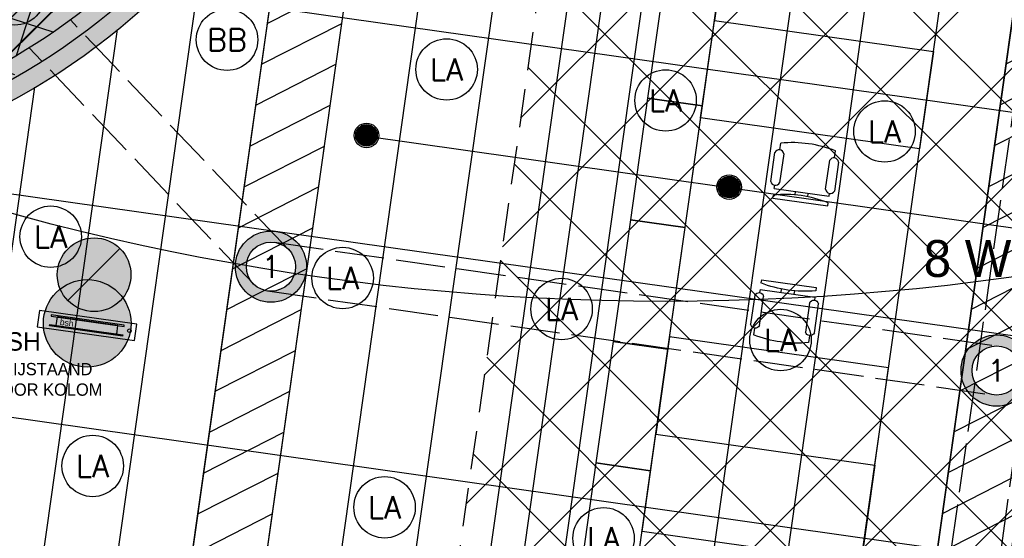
# Model space of a CAD drawing. Header units: millimetres. Extents: x -4107 to 114693, y -37499 to 54671.
# Tile 53 of 156: x 77648 to 85662, y -19131 to -14909. Entities that reach past the tile are written whole.
import ezdxf
from ezdxf.enums import TextEntityAlignment as Align

# ---------------------------------------------------------------- set-up
doc = ezdxf.new("R2010")
doc.units = ezdxf.units.MM
doc.header["$LTSCALE"] = 50
doc.linetypes.add('B0702', pattern=[4.6875, 3.125, -1.5625])
doc.linetypes.add('XREF_06_Vloergoot installaties$0$E_GOOT5', pattern=[10, 8, -2])
for name, color, linetype in [('FOK_ BRANDSLANGHASPELS', 2, 'Continuous'), ('FOK_05---_TEKST_25', 2, 'Continuous'), ('FOK_08---_MAATVOERING', 2, 'Continuous'), ('FOK_22_BINNENWANDEN', 2, 'Continuous'), ('FOK_28_CONSTRUCTIES', 4, 'Continuous'), ('FOK_82_LOS MEUBILAIR', 1, 'Continuous'), ('XREF_06_PLAFOND$0$AA45----_PLAFONDAFW', 1, 'Continuous'), ('XREF_06_PLAFOND$0$AI45----_PLAFONDAFW', 2, 'Continuous'), ('XREF_06_Sprinkler installatie$0$WL524---', 4, 'Continuous'), ('XREF_06_Sprinkler installatie$0$WL6516--', 4, 'Continuous'), ('XREF_06_verlichting$0$EL6311--', 3, 'Continuous'), ('XREF_06_Vloergoot installaties$0$EL6131--_VG', 3, 'Continuous'), ('XREF_06_Vloergoot installaties$0$EL6222--', 3, 'Continuous'), ('XREF_06_Vloergoot installaties$0$EM6131--', 1, 'Continuous'), ('XREF_06_werkset$0$AA$1A---_ALGEMEEN', 242, 'Continuous'), ('XREF_06_werkset$0$AA28E---_TPGBETON', 242, 'Continuous'), ('XREF_06_werkset$0$AA28G---_PREFABBETON', 242, 'Continuous'), ('XREF_06_werkset$0$AL28E---_TPGBETON', 4, 'Continuous'), ('XREF_06_werkset$0$AL28G---_PREFABBETON', 4, 'Continuous'), ('XREF_06_werkset$0$AZ28E---_TPGBETON', 4, 'Continuous')]:
    doc.layers.add(name, color=color, linetype=linetype)
doc.styles.add('XREF_06_Sprinkler installatie$0$Standard', font='txt')
doc.styles.add('XREF_06_verlichting$0$BURO-018', font='simplex.shx', dxfattribs={"height": 180})
doc.styles.add('XREF_06_Vloergoot installaties$0$BURO-018', font='simplex.shx', dxfattribs={"height": 180})
pattern_1 = [(27.02, (0, 0), (-124.9329, 244.9832), [])]

# ---------------------------------------------------------------- blocks, each defined once
blk = doc.blocks.new('XREF_06_Sprinkler installatie$0$SP-KOP02')
at = {"color": 0, "linetype": 'Continuous'}
for p, q in [((-0.875, -0.023), (0.023, 0.875)), ((-0.847, -0.219), (0.219, 0.847)), ((-0.843, 0.233), (-0.233, 0.843)), ((-0.786, -0.383), (0.383, 0.786)), ((-0.702, -0.523), (0.523, 0.702)), ((-0.595, -0.641), (0.641, 0.595)), ((-0.469, -0.739), (0.739, 0.469)), ((-0.32, -0.815), (0.815, 0.32)), ((-0.144, -0.863), (0.863, 0.144)), ((0.072, -0.872), (0.872, -0.072)), ((0.381, -0.788), (0.788, -0.381))]:
    blk.add_line(p, q, dxfattribs=at)
at = {"color": 0, "linetype": 'Continuous', "const_width": 0.875}
blk.add_lwpolyline([(-0.438, 0, 1), (0.438, 0, 1)], format="xyb", close=True, dxfattribs=at)
at = {"color": 0, "linetype": 'Continuous'}
for radius in [1, 0.875]:
    blk.add_circle((0, 0), radius, dxfattribs=at)
at = {"color": 0, "linetype": 'Continuous', "style": 'XREF_06_Sprinkler installatie$0$Standard', "flags": 1}
for tag, p in [('SP_MATCODE', (2, 2)), ('SP_TEMP', (2, -3)), ('SP_DOORL', (2, -5)), ('SP_KFACT', (2, -7)), ('SP_SPRHK', (2, -9)), ('SP_KLEP', (2, -11))]:
    blk.add_attdef(tag, p, '', height=1, dxfattribs=at)
blk = doc.blocks.new('XREF_06_Sprinkler installatie')
at = {"layer": 'XREF_06_Sprinkler installatie$0$WL524---'}
for p, q in [((81189.3, -23232.3), (84217.2, -1850.3)), ((80454.9, -15855.1), (88353.4, -16973.6))]:
    blk.add_line(p, q, dxfattribs=at)
at = {"layer": 'XREF_06_Sprinkler installatie$0$WL6516--', "xscale": 99.9999999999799, "yscale": 100, "zscale": 100, "rotation": 7.589429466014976}
for p in [(80470.4, -15850.8), (83422.7, -16271.9)]:
    blk.add_blockref('XREF_06_Sprinkler installatie$0$SP-KOP02', p, dxfattribs=at)
blk = doc.blocks.new('XREF_06_Vloergoot installaties$0$E00415')
at = {"linetype": 'Continuous'}
h = blk.add_hatch(color=0, dxfattribs=at)
edge = h.paths.add_edge_path()
edge.add_arc((0, 0), 2.9, 0, 360)
edge = h.paths.add_edge_path(flags=16)
edge.add_arc((0, 0), 2, 0, 360)
at = {"color": 0, "linetype": 'Continuous'}
for radius in [2.9, 2]:
    blk.add_circle((0, 0), radius, dxfattribs=at)
at = {"color": 0, "linetype": 'Continuous', "style": 'XREF_06_Vloergoot installaties$0$BURO-018'}
for tag, p in [('E_GKAST', (0, 8)), ('E_GROEP', (0, 5)), ('E_SGROEP', (4.5, 5))]:
    blk.add_attdef(tag, text='', height=1.8, dxfattribs=at).set_placement(p, align=Align.MIDDLE)
at = {"color": 0, "linetype": 'Continuous', "style": 'XREF_06_Vloergoot installaties$0$BURO-018', "flags": 1}
for tag, p in [('E_VERMCODE', (13, 5)), ('E_MATCODE', (0, 0))]:
    blk.add_attdef(tag, text='', height=1.8, dxfattribs=at).set_placement(p, align=Align.MIDDLE)
blk = doc.blocks.new('XREF_06_Vloergoot installaties')
at = {"layer": 'XREF_06_Vloergoot installaties$0$EM6131--'}
h = blk.add_hatch(dxfattribs=at)
h.set_pattern_fill('JIS_LC_20', color=1, scale=10, style=0)
h.set_pattern_definition([(45, (-7e-12, -36464.68), (-141.42136, 141.42136), []), (45, (4, -36464.68), (-141.42136, 141.42136), [])])
h.paths.add_polyline_path([(75840.2, -13385.4), (78644.7, -14295.6), (78611.7, -14397.4), (78135.6, -14846.6), (77257.1, -15391.4), (76285.8, -15750.2), (75263.5, -15907.4), (75025.5, -15895.8)])
at = {"layer": 'XREF_06_Vloergoot installaties$0$EL6131--_VG', "linetype": 'XREF_06_Vloergoot installaties$0$E_GOOT5'}
for p, q in [((84799.2, -25148), (92910.3, 32291.1)), ((84459.1, -24696.2), (92458.3, 31951.4)), ((79837.8, -16781.4), (78060.3, -14910.8)), ((79547.9, -17057), (77725.1, -15138.7)), ((79721.2, -16721.2), (85628, -17567.1)), ((79664.5, -17117.2), (85571.3, -17963))]:
    blk.add_line(p, q, dxfattribs=at)
at = {"layer": 'XREF_06_Vloergoot installaties$0$EL6222--'}
ref = blk.add_blockref('XREF_06_Vloergoot installaties$0$E00415', (79692.9, -16919.2), dxfattribs=dict(at, xscale=99.99999999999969, yscale=100, zscale=100, rotation=352.2551880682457))
ref.add_attrib('E_GROEP', '1', dxfattribs={"layer": '0', "color": 1, "linetype": 'Continuous', "height": 180, "style": 'XREF_06_Vloergoot installaties$0$BURO-018'}).set_placement((79692.9, -16919.2), align=Align.MIDDLE)
ref = blk.add_blockref('XREF_06_Vloergoot installaties$0$E00415', (85599.6, -17765.1), dxfattribs=dict(at, xscale=99.99999999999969, yscale=100, zscale=100, rotation=352.2551880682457))
ref.add_attrib('E_GROEP', '1', dxfattribs={"layer": '0', "color": 1, "linetype": 'Continuous', "height": 180, "style": 'XREF_06_Vloergoot installaties$0$BURO-018'}).set_placement((85599.6, -17765.1), align=Align.MIDDLE)
blk = doc.blocks.new('XREF_06_PLAFOND')
at = {"layer": 'XREF_06_PLAFOND$0$AA45----_PLAFONDAFW'}
h = blk.add_hatch(dxfattribs=at)
h.set_pattern_fill('ANSI31', color=256, scale=2200, angle=342.02, style=0)
h.set_pattern_definition(pattern_1)
h.paths.add_polyline_path([(84075.3, -26575.6), (84654.6, -26763.6), (93555.9, 36094.7), (92949.9, 36094.7)])
h = blk.add_hatch(dxfattribs=at)
h.set_pattern_fill('ANSI31', color=256, scale=2200, angle=342.02, style=0)
h.set_pattern_definition(pattern_1)
edge = h.paths.add_edge_path()
edge.add_line((79923.5, -13101.3), (78281.7, -24695.4))
edge.add_line((78281.7, -24695.4), (78861, -24883.4))
edge.add_line((78861, -24883.4), (85620.2, 22847.5))
edge.add_line((85620.2, 22847.5), (85032.2, 22974.7))
edge.add_line((85032.2, 22974.7), (80378, -9891.4))
edge.add_arc((75004.2, -10767.6), 5444.8, -25.3802, 9.2602, ccw=False)
at = {"layer": 'XREF_06_PLAFOND$0$AI45----_PLAFONDAFW'}
h = blk.add_hatch(dxfattribs=at)
h.set_pattern_fill('_USER,_O', color=256, scale=1800, pattern_type=0)
h.set_pattern_definition([(351.94, (60508.5, -17546.5), (252.38, 1782.22), [])])
edge = h.paths.add_edge_path(flags=16)
edge.add_arc((41622.2, 26897.4), 5449.9, 0, 180)
edge.add_arc((41622.2, 26897.4), 5449.9, 180, 360)
h.paths.add_polyline_path([(49833.5, 30277.3), (51633.5, 30277.3), (51633.5, 27677.3), (49833.5, 27677.3)], flags=16)
edge = h.paths.add_edge_path(flags=16)
edge.add_arc((86127.3, 26613.5), 3800, 0, 180)
edge.add_arc((86127.3, 26613.5), 3800, 180, 360)
edge = h.paths.add_edge_path(flags=16)
edge.add_arc((74998.8, -10766.8), 5450, 0, 180)
edge.add_arc((74998.8, -10766.8), 5450, 180, 360)
edge = h.paths.add_edge_path()
edge.add_arc((59888.1, 10791.1), 9323.9, 341.24236, 446.62909)
edge.add_line((60436.4, 20098.9), (31243.3, 21827.8))
edge.add_line((31243.3, 21827.8), (28955.1, 21950.5))
edge.add_line((28955.1, 21950.5), (30807, 36094.7))
edge.add_line((30807, 36094.7), (95373.9, 36094.7))
edge.add_line((95373.9, 36094.7), (86392.8, -27327.7))
edge.add_line((86392.8, -27327.7), (59702.3, -18665.8))
edge.add_line((59702.3, -18665.8), (68716.8, 7792.9))
h = blk.add_hatch(dxfattribs=at)
h.set_pattern_fill('_USER,_O', color=256, scale=600, angle=90, pattern_type=0)
h.set_pattern_definition([(81.94, (95317.84, 35698.9), (-594.073, 84.126), [])])
edge = h.paths.add_edge_path(flags=16)
edge.add_arc((86127.3, 26613.5), 3800, 0, 360)
edge = h.paths.add_edge_path(flags=16)
edge.add_arc((74998.8, -10766.8), 5450, 0, 360)
edge = h.paths.add_edge_path(flags=16)
edge.add_arc((41622.2, 26897.4), 5449.9, 0, 360)
h.paths.add_polyline_path([(49933.5, 30177.3), (51533.5, 30177.3), (51533.5, 27777.3), (49933.5, 27777.3)], flags=16)
edge = h.paths.add_edge_path()
edge.add_arc((59888.1, 10791.1), 9323.9, 341.24236, 446.62909)
edge.add_line((60436.4, 20098.9), (31243.3, 21827.8))
edge.add_line((31243.3, 21827.8), (28955.1, 21950.5))
edge.add_line((28955.1, 21950.5), (30807, 36094.7))
edge.add_line((30807, 36094.7), (95373.9, 36094.7))
edge.add_line((95373.9, 36094.7), (86392.8, -27327.7))
edge.add_line((86392.8, -27327.7), (59702.3, -18665.8))
edge.add_line((59702.3, -18665.8), (68716.8, 7792.9))
at = {"layer": 'XREF_06_PLAFOND$0$AA45----_PLAFONDAFW'}
blk.add_lwpolyline([(84075.3, -26575.6), (84654.6, -26763.6), (93555.9, 36094.7), (92949.9, 36094.7)], close=True, dxfattribs=at)
blk.add_lwpolyline([(79923.5, -13101.3), (78281.7, -24695.4), (78861, -24883.4), (85620.2, 22847.5), (85032.2, 22974.7), (80378, -9891.4, -0.152309)], format="xyb", close=True, dxfattribs=at)
blk = doc.blocks.new('XREF_06_verlichting$0$1115B3A')
at = {"color": 0, "linetype": 'Continuous'}
blk.add_circle((0, 0), 2.5, dxfattribs=at)
at = {"color": 0, "linetype": 'Continuous', "style": 'XREF_06_verlichting$0$BURO-018'}
for tag, p in [('E_GKAST', (0, 8)), ('E_GROEP', (0, 5)), ('E_SGROEP', (4.5, 5)), ('E_ARMCODE', (0, 0)), ('E_SLET', (4.5, -1))]:
    blk.add_attdef(tag, text='', height=1.8, dxfattribs=at).set_placement(p, align=Align.MIDDLE)
blk = doc.blocks.new('XREF_06_verlichting$0$1115B61240')
at = {"color": 0}
for p, q in [((-6.2, 2), (-6.2, -2)), ((6.2, 2), (6.2, -2))]:
    blk.add_line(p, q, dxfattribs=at)
at = {"color": 0, "linetype": 'Continuous'}
blk.add_circle((0, 0), 2.5, dxfattribs=at)
at = {"color": 0}
for points in [[(-2.5, 0.75), (-6.2, 0.75), (-2.5, -0.75), (-6.2, -0.75)], [(2.5, 0.75), (6.2, 0.75), (2.5, -0.75), (6.2, -0.75)]]:
    blk.add_solid(points, dxfattribs=at)
at = {"color": 0, "linetype": 'Continuous', "style": 'XREF_06_verlichting$0$BURO-018'}
for tag, p in [('E_GKAST', (0, 8)), ('E_GROEP', (0, 5)), ('E_SGROEP', (4.5, 5)), ('E_ARMCODE', (0, 0)), ('E_SLET', (4.5, -3))]:
    blk.add_attdef(tag, text='', height=1.8, dxfattribs=at).set_placement(p, align=Align.MIDDLE)
blk = doc.blocks.new('XREF_06_verlichting')
at = {"layer": 'XREF_06_verlichting$0$EL6311--'}
ref = blk.add_blockref('XREF_06_verlichting$0$1115B61240', (77605.9, -14703.2), dxfattribs=dict(at, xscale=100.0000000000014, yscale=100, zscale=100, rotation=72.02000000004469))
ref.add_attrib('E_ARMCODE', 'PE', dxfattribs={"layer": '0', "color": 1, "linetype": 'Continuous', "height": 180, "style": 'XREF_06_verlichting$0$BURO-018'}).set_placement((77605.9, -14703.2), align=Align.MIDDLE)
ref = blk.add_blockref('XREF_06_verlichting$0$1115B3A', (79335.2, -15072.3), dxfattribs=dict(at, xscale=100, yscale=100, zscale=100))
ref.add_attrib('E_ARMCODE', 'BB', dxfattribs={"layer": '0', "color": 1, "linetype": 'Continuous', "height": 180, "style": 'XREF_06_verlichting$0$BURO-018'}).set_placement((79335.2, -15072.3), align=Align.MIDDLE)
ref = blk.add_blockref('XREF_06_verlichting$0$1115B3A', (81122.8, -15313.8), dxfattribs=dict(at, xscale=100, yscale=100, zscale=100))
ref.add_attrib('E_ARMCODE', 'LA', dxfattribs={"layer": '0', "color": 1, "linetype": 'Continuous', "height": 180, "style": 'XREF_06_verlichting$0$BURO-018'}).set_placement((81122.8, -15313.8), align=Align.MIDDLE)
ref = blk.add_blockref('XREF_06_verlichting$0$1115B3A', (82905, -15566.2), dxfattribs=dict(at, xscale=100, yscale=100, zscale=100))
ref.add_attrib('E_ARMCODE', 'LA', dxfattribs={"layer": '0', "color": 1, "linetype": 'Continuous', "height": 180, "style": 'XREF_06_verlichting$0$BURO-018'}).set_placement((82905, -15566.2), align=Align.MIDDLE)
ref = blk.add_blockref('XREF_06_verlichting$0$1115B3A', (84687.2, -15818.5), dxfattribs=dict(at, xscale=100, yscale=100, zscale=100))
ref.add_attrib('E_ARMCODE', 'LA', dxfattribs={"layer": '0', "color": 1, "linetype": 'Continuous', "height": 180, "style": 'XREF_06_verlichting$0$BURO-018'}).set_placement((84687.2, -15818.5), align=Align.MIDDLE)
ref = blk.add_blockref('XREF_06_verlichting$0$1115B3A', (77900, -16675.4), dxfattribs=dict(at, xscale=100, yscale=100, zscale=100))
ref.add_attrib('E_ARMCODE', 'LA', dxfattribs={"layer": '0', "color": 1, "linetype": 'Continuous', "height": 180, "style": 'XREF_06_verlichting$0$BURO-018'}).set_placement((77900, -16675.4), align=Align.MIDDLE)
ref = blk.add_blockref('XREF_06_verlichting$0$1115B3A', (80276.3, -17011.9), dxfattribs=dict(at, xscale=100, yscale=100, zscale=100))
ref.add_attrib('E_ARMCODE', 'LA', dxfattribs={"layer": '0', "color": 1, "linetype": 'Continuous', "height": 180, "style": 'XREF_06_verlichting$0$BURO-018'}).set_placement((80276.3, -17011.9), align=Align.MIDDLE)
ref = blk.add_blockref('XREF_06_verlichting$0$1115B3A', (82058.5, -17264.2), dxfattribs=dict(at, xscale=100, yscale=100, zscale=100))
ref.add_attrib('E_ARMCODE', 'LA', dxfattribs={"layer": '0', "color": 1, "linetype": 'Continuous', "height": 180, "style": 'XREF_06_verlichting$0$BURO-018'}).set_placement((82058.5, -17264.2), align=Align.MIDDLE)
ref = blk.add_blockref('XREF_06_verlichting$0$1115B3A', (83840.7, -17516.6), dxfattribs=dict(at, xscale=100, yscale=100, zscale=100))
ref.add_attrib('E_ARMCODE', 'LA', dxfattribs={"layer": '0', "color": 1, "linetype": 'Continuous', "height": 180, "style": 'XREF_06_verlichting$0$BURO-018'}).set_placement((83840.7, -17516.6), align=Align.MIDDLE)
ref = blk.add_blockref('XREF_06_verlichting$0$1115B3A', (78241.7, -18541.7), dxfattribs=dict(at, xscale=100, yscale=100, zscale=100))
ref.add_attrib('E_ARMCODE', 'LA', dxfattribs={"layer": '0', "color": 1, "linetype": 'Continuous', "height": 180, "style": 'XREF_06_verlichting$0$BURO-018'}).set_placement((78241.7, -18541.7), align=Align.MIDDLE)
ref = blk.add_blockref('XREF_06_verlichting$0$1115B3A', (80618, -18878.2), dxfattribs=dict(at, xscale=100, yscale=100, zscale=100))
ref.add_attrib('E_ARMCODE', 'LA', dxfattribs={"layer": '0', "color": 1, "linetype": 'Continuous', "height": 180, "style": 'XREF_06_verlichting$0$BURO-018'}).set_placement((80618, -18878.2), align=Align.MIDDLE)
ref = blk.add_blockref('XREF_06_verlichting$0$1115B3A', (82400.2, -19130.6), dxfattribs=dict(at, xscale=100, yscale=100, zscale=100))
ref.add_attrib('E_ARMCODE', 'LA', dxfattribs={"layer": '0', "color": 1, "linetype": 'Continuous', "height": 180, "style": 'XREF_06_verlichting$0$BURO-018'}).set_placement((82400.2, -19130.6), align=Align.MIDDLE)
blk = doc.blocks.new('WP 1600-800')
at = {"linetype": 'Continuous'}
for p, q in [((701.5, 1636.1), (940, 1636.1)), ((569, 1600.1), (595.5, 1600.1)), ((569, 1600.1), (569, 1149.6)), ((648.5, 1600.1), (675, 1600.1)), ((648.5, 1600.1), (648.5, 1149.6)), ((940, 1564.1), (701.5, 1564.1)), ((966.5, 1600.1), (1022, 1600.1)), ((648.5, 1427.8), (620.3, 1427.8)), ((620.9, 1321.8), (648.5, 1321.8)), ((569, 1149.6), (595.5, 1149.6)), ((648.5, 1149.6), (675, 1149.6)), ((701.5, 1185.6), (940, 1185.6)), ((966.5, 1149.6), (1022, 1149.6)), ((935.6, 1113), (697.1, 1113))]:
    blk.add_line(p, q, dxfattribs=at)
blk.add_lwpolyline([(1133.9, 2274.8), (1933.9, 2274.8), (1933.9, 474.8), (1133.9, 474.8)], close=True)
for centre, radius, start, end in [((712.7, 1600.1), 37.7, 107.28561, 252.71439), ((928.8, 1600.1), 37.7, 287.28561, 72.71439), ((-348.6, 1374.8), 970.6, 346.5803, 13.4197), ((77.9, 1374.8), 970.6, 346.5803, 13.4197), ((710.9, 1148.6), 38.2, 104.35438, 248.70731), ((926.1, 1150), 38.2, 284.35438, 68.70731)]:
    blk.add_arc(centre, radius, start, end, dxfattribs=at)
blk = doc.blocks.new('XREF_06_werkset$0$V-H-28G001_B09145W02')
at = {"layer": 'XREF_06_werkset$0$AA28G---_PREFABBETON'}
blk.add_hatch(color=254, dxfattribs=at).paths.add_polyline_path([(300, 0, 0.57735), (-150, 259.8, 0.57735), (-150, -259.8, 0.57735)])
h = blk.add_hatch(dxfattribs=at)
h.set_pattern_fill('KALKZST', color=1, scale=880, style=0)
h.set_pattern_definition([(45, (0, 0), (-390.3, 390.3), [])])
h.paths.add_polyline_path([(300, 0, 0.57735), (-150, 259.8, 0.57735), (-150, -259.8, 0.57735)])
at = {"layer": 'XREF_06_werkset$0$AL28G---_PREFABBETON'}
blk.add_circle((0, 0), 300, dxfattribs=at)
blk = doc.blocks.new('XREF_06_werkset$0$V-H-28X00B_09145B1')
blk.add_blockref('XREF_06_werkset$0$V-H-28G001_B09145W02', (78253.5, -16985.2))
blk = doc.blocks.new('*U981')
at = {"layer": 'XREF_06_werkset$0$AA28E---_TPGBETON'}
blk.add_hatch(color=254, dxfattribs=at).paths.add_polyline_path([(15763.6, 62068.3, -0.6895), (12013.6, 53201.8), (11793.6, 53214.6, -0.298725), (7330.4, 56678.3), (7260.5, 56898.3, -0.143683), (7260.5, 59798.3), (7014.3, 60018.3, 1.806671), (15967.6, 62288.3)])
h = blk.add_hatch(dxfattribs=at)
h.set_pattern_fill('AR-CONC', color=1, scale=59.4, style=0)
h.set_pattern_definition([(50, (0, 0), (426.0525, -37.2748), [44.55, -490.05]), (355, (0, 0), (-82.4183, 446.802), [35.64, -392.04]), (100.4514, (35.5, -3.1), (343.6346, 409.527), [37.8617, -416.4784]), (46.1842, (0, 118.8), (633.941, -98.3183), [66.825, -735.075]), (96.6356, (52.8, 110.6), (555.1896, 578.626), [56.7925, -624.7175]), (351.1842, (0, 118.8), (555.189, 578.6264), [53.46, -588.06]), (21, (59.4, 89.1), (354.5628, -239.1556), [44.55, -490.05]), (326, (59.4, 89.1), (144.5293, 430.739), [35.64, -392.04]), (71.4514, (88.95, 69.17), (499.0922, 191.583), [37.8617, -416.4784]), (37.5, (0, 0), (7.22295, 197.73895), [0, -387.288, 0, -397.98, 0, -393.525]), (7.5, (0, 0), (156.2633, 234.28056), [0, -226.908, 0, -378.378, 0, -149.985]), (327.5, (-132.46, 0), (317.09053, -13.3976), [0, -148.5, 0, -463.32, 0, -614.79]), (317.5, (-191.86, 0), (346.4126, 59.4624), [0, -193.05, 0, -307.692, 0, -436.59])])
h.paths.add_polyline_path([(15763.6, 62068.3, -0.6895), (12013.6, 53201.8), (11793.6, 53214.6, -0.298725), (7330.4, 56678.3), (7260.5, 56898.3, -0.143683), (7260.5, 59798.3), (7014.3, 60018.3, 1.806671), (15967.6, 62288.3)])
at = {"layer": 'XREF_06_werkset$0$AL28E---_TPGBETON'}
for points in [[(7014.3, 60018.3, 1.806671), (15967.6, 62288.3)], [(15763.6, 62068.3, -0.6895), (12013.6, 53201.8)]]:
    blk.add_lwpolyline(points, format="xyb", dxfattribs=at)
at = {"layer": 'XREF_06_werkset$0$AZ28E---_TPGBETON'}
blk.add_lwpolyline([(15865.6, 62178.3, -1.792795), (7136.9, 59908.3)], format="xyb", dxfattribs=at)
blk = doc.blocks.new('XREF_06_werkset')
at = {"layer": 'XREF_06_werkset$0$AA$1A---_ALGEMEEN'}
h = blk.add_hatch(dxfattribs=at)
h.set_pattern_fill('PREFAB2', color=253, scale=1125, angle=297.02, style=0)
h.set_pattern_definition([(342.02, (75843.47, -13387.94), (138.91, 428.024), []), (72.02, (75843.47, -13387.94), (-428.024, 138.91), [])])
h.paths.add_polyline_path([(75843.5, -13387.9), (75021.9, -15919.4), (75206.3, -15915.2), (75927.9, -15844.3), (76549.8, -15696.3), (76949.3, -15549), (77770.5, -15124), (78192.8, -14812), (78597.5, -14453.6), (78648, -14298.1)])
blk.add_blockref('XREF_06_werkset$0$V-H-28X00B_09145B1', (0, 0))
at = {"rotation": 342.0199999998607}
blk.add_blockref('*U981', (45381.6, -62501.6), dxfattribs=at)
blk = doc.blocks.new('kast')
at = {"layer": 'FOK_82_LOS MEUBILAIR'}
blk.add_lwpolyline([(-1052.2, -305.5), (-62.1, -445.7), (1, -0.1), (-989.1, 140.1)], close=True, dxfattribs=at)
blk = doc.blocks.new('A$C4D8164B4')
at = {"layer": 'FOK_ BRANDSLANGHASPELS'}
h = blk.add_hatch(color=252, dxfattribs=at)
edge = h.paths.add_edge_path()
edge.add_arc((20128.9, 20117.4), 356.6, 0, 360)
at = {"layer": 'FOK_ BRANDSLANGHASPELS', "color": 2}
blk.add_circle((20000, 20000), 20000, dxfattribs=at)
at = {"layer": 'FOK_ BRANDSLANGHASPELS', "color": 6}
blk.add_circle((20128.9, 20117.4), 356.6, dxfattribs=at)
blk = doc.blocks.new('A$C333B68CE')
at = {"color": 253}
blk.add_lwpolyline([(0, 0), (800, 0), (800, 135), (0, 135)], close=True, dxfattribs=at)
at = {"color": 13}
for points in [[(100, 102.5), (700, 102.5), (700, 112.5), (100, 112.5)], [(150, 32.5), (650, 32.5), (650, 102.5), (150, 102.5)], [(100, 32.5), (700, 32.5), (700, 22.5), (100, 22.5)]]:
    blk.add_lwpolyline(points, close=True, dxfattribs=at)
blk.add_circle((748.6, 74.1), 15, dxfattribs=at)
at = {"color": 13, "insert": (178.2, 92.3), "char_height": 50, "width": 193.007, "attachment_point": 1}
blk.add_mtext('{\\fArial|b0|i0|c0|p34;bsh}', dxfattribs=at)

msp = doc.modelspace()

# ---------------------------------------------------------------- hatches: boundary and pattern name
at = {"layer": 'FOK_08---_MAATVOERING'}
h = msp.add_hatch(dxfattribs=at)
h.set_pattern_fill('ANSI37', color=254, scale=200, style=0)
h.set_pattern_definition([(45, (10119.66, -50497.9), (-449.013, 449.013), []), (135, (10119.66, -50497.9), (-449.013, -449.013), [])])
h.paths.add_polyline_path([(83402, -3871.3), (80976.4, -21000.4), (87926.7, -21984.6), (90352.3, -4855.5)])
at = {"layer": 'FOK_28_CONSTRUCTIES'}
h = msp.add_hatch(color=254, dxfattribs=at)
edge = h.paths.add_edge_path()
edge.add_line((71891.8, -6291.5), (72537.9, -6501.2))
edge.add_line((72537.9, -6501.2), (72034.7, -8051.6))
edge.add_line((72034.7, -8051.6), (70579.3, -7579.3))
edge.add_arc((74995.5, -10767.5), 5446.8, 144.17256, 263.92046)
edge.add_arc((75004.1, -10769.6), 5445.6, 263.82772, 388.34496)
edge.add_line((79796.9, -8184.1), (72633.7, -5859.4))
edge.add_arc((74995.5, -10767.5), 5446.8, 115.69717, 124.73774)

# ---------------------------------------------------------------- linework, layer by layer
at = {"layer": 'FOK_08---_MAATVOERING', "color": 13, "linetype": 'B0702', "ltscale": 2}
msp.add_lwpolyline([(83402, -3871.3), (80976.4, -21000.4), (87926.7, -21984.6), (90352.3, -4855.5), (83402, -3871.3)], dxfattribs=at)

# ---------------------------------------------------------------- block references
for name in ['XREF_06_werkset', 'XREF_06_Sprinkler installatie', 'XREF_06_Sprinkler installatie', 'XREF_06_PLAFOND', 'XREF_06_PLAFOND', 'XREF_06_Vloergoot installaties', 'XREF_06_Vloergoot installaties']:
    msp.add_blockref(name, (0, 0))
at = {"rotation": 351.9399995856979}
msp.add_blockref('A$C333B68CE', (77789.4, -17409.3), dxfattribs=at)
at = {"layer": 'FOK_22_BINNENWANDEN'}
msp.add_blockref('XREF_06_verlichting', (0, 0), dxfattribs=at)
at = {"layer": 'FOK_22_BINNENWANDEN', "color": 5}
for p in [(62903.1, -17201.9), (58068.5, -37498.6)]:
    msp.add_blockref('A$C4D8164B4', p, dxfattribs=at)
at = {"layer": 'FOK_82_LOS MEUBILAIR', "xscale": -1, "rotation": 81.94000000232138}
for p in [(85825.8, -13320.4), (85349.1, -16686.9)]:
    msp.add_blockref('WP 1600-800', p, dxfattribs=at)
at = {"layer": 'FOK_82_LOS MEUBILAIR'}
for name, p, rotation in [('kast', (82898.7, -14558), 90), ('WP 1600-800', (85283.5, -17150), 81.94000000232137), ('kast', (82758.5, -15548.1), 90), ('kast', (82618.3, -16538.3), 90), ('kast', (82478, -17528.4), 90), ('WP 1600-800', (84806.8, -20516.4), 81.94000000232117), ('kast', (82337.8, -18518.5), 90), ('WP 1600-800', (87777.2, -20937.1), 81.94000000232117)]:
    msp.add_blockref(name, p, dxfattribs=dict(at, rotation=rotation))

# ---------------------------------------------------------------- texts
at = {"layer": 'FOK_05---_TEKST_25', "insert": (85006.2, -16702.9), "char_height": 300, "width": 57960.996, "attachment_point": 1}
msp.add_mtext('{\\fCentury Gothic|b0|i0|c0|p34;8 WP}', dxfattribs=at)
at = {"layer": 'FOK_82_LOS MEUBILAIR', "color": 2, "insert": (77407.3, -17453.2), "char_height": 150, "width": 57960.996, "attachment_point": 1}
msp.add_mtext('{\\fCentury Gothic|b0|i0|c0|p34;BSH\\P\\H0.66667x;VRIJSTAAND \\PVOOR KOLOM}', dxfattribs=at)

doc.saveas('drawing.dxf')
